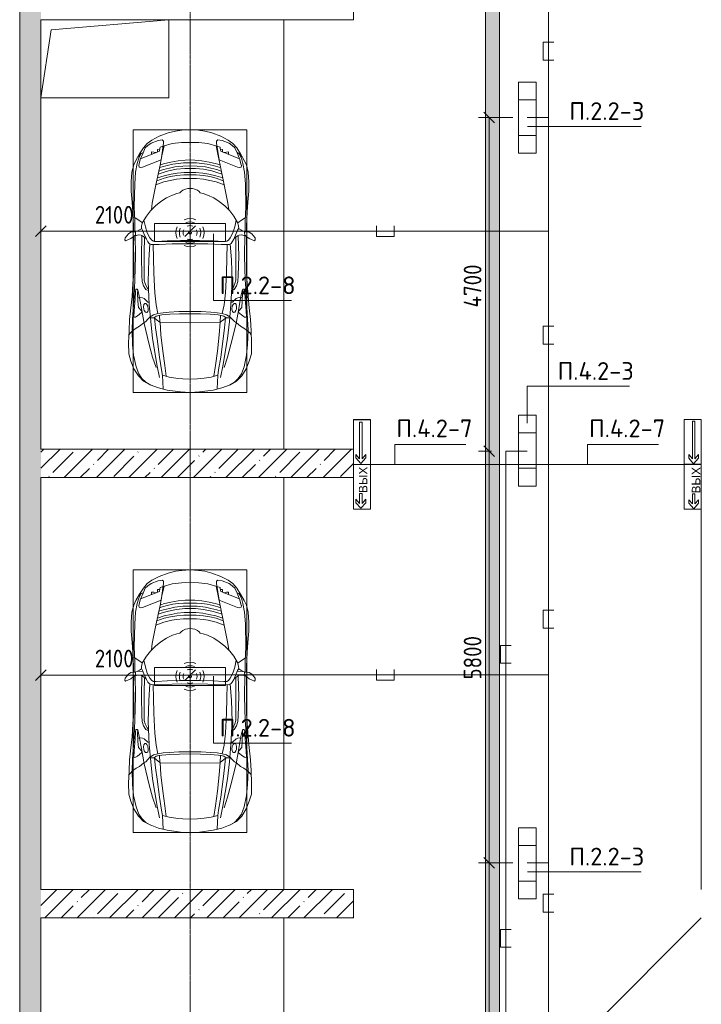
# Model space of a CAD drawing. Header units: millimetres. Extents: x -32229 to 288056, y -13689 to 125138.
# Tile 28 of 92: x -15865 to -6265, y 57632 to 71500. Entities that reach past the tile are written whole.
import ezdxf

# ---------------------------------------------------------------- set-up
doc = ezdxf.new("R2010")
doc.units = ezdxf.units.MM
doc.linetypes.add('ADSK_Линия сетки', pattern=[25, 20, -2.5, 0, -2.5])
for name, color, linetype, lineweight in [('A-ANNO-DIMS', 7, 'Continuous', 9), ('A-ANNO-DIMS-200', 7, 'Continuous', 9), ('A-ANNO-NOTE', 7, 'Continuous', 18), ('A-DETL-GENF', 7, 'Continuous', 18), ('A-DETL-THIN', 7, 'Continuous', 9), ('A-FLOR', 7, 'Continuous', 18), ('A-WALL', 7, 'Continuous', 18), ('A-WALL-PATT', 7, 'Continuous', 40), ('C-PRKG', 7, 'Continuous', 18), ('G-ANNO-TEXT', 7, 'Continuous', 9), ('M-EQPM', 7, 'Continuous', 18), ('S-GRID', 7, 'Continuous', 9)]:
    doc.layers.add(name, color=color, linetype=linetype, lineweight=lineweight)
doc.layers.add('A-DETL', color=7, linetype='Continuous', lineweight=9, true_color=0x00a600)
doc.styles.add('Arial', font='arial.ttf', dxfattribs={"height": 120})
doc.styles.add('GOST Common_3', font='GOST_Common.ttf', dxfattribs={"width": 0.9, "height": 250})
doc.styles.add('ISOCPEUR', font='isocpeur.ttf', dxfattribs={"height": 250})
doc.dimstyles.new('ГОСТ_2_5_мм2', dxfattribs={"dimscale": 304.8, "dimtxt": 251.428749, "dimasz": 0.492126, "dimexe": 0.492126, "dimexo": 0.656168, "dimgap": 0.098425, "dimtad": 1, "dimdec": 0, "dimdsep": 46, "dimtxsty": 'GOST Common_3', "dimblk1": 'OBLIQUE', "dimblk2": 'OBLIQUE', "dimsah": 1, "dimcen": 0.09, "dimazin": 2, "dimtfac": 1, "dimtdec": 4, "dimtix": 1, "dimtmove": 0, "dimatfit": 3, "dimfxl": 1, "dimtvp": 1, "dimtolj": 1, "dimtzin": 0, "dimarcsym": 2})
doc.dimstyles.new('ГОСТ_2_5_мм2_1', dxfattribs={"dimscale": 304.8, "dimtxt": 251.428749, "dimasz": 0.492126, "dimexe": 0.492126, "dimexo": 0.656168, "dimgap": 0.098425, "dimtad": 1, "dimdec": 0, "dimdsep": 46, "dimtxsty": 'GOST Common_3', "dimblk1": 'OBLIQUE', "dimblk2": 'OBLIQUE', "dimsah": 1, "dimcen": 0.09, "dimazin": 2, "dimtfac": 1, "dimtdec": 4, "dimtix": 1, "dimtmove": 0, "dimatfit": 3, "dimfxl": 1, "dimtvp": 1, "dimtolj": 1, "dimtzin": 0, "dimarcsym": 2})
pattern_1 = [(45, (0, 0), (-228.0985, 228.0985), []), (45, (228.1, 0), (-228.0985, 228.0985), [403.225, -80.645, 6.706, -73.939])]

# ---------------------------------------------------------------- blocks, each defined once
blk = doc.blocks.new('АР_Машиноместо - 4900x2400_М__5300х2500_-V60--02 ЭО')
at = {"layer": 'A-DETL-GENF', "color": 253, "lineweight": 13, "true_color": 0xaaaaaa}
for p, q in [((1044, -819), (943, -845)), ((1133, -806), (1044, -819)), ((1250, -800), (1133, -806)), ((1250, -800), (1367, -806)), ((1367, -806), (1456, -819)), ((1456, -819), (1557, -845)), ((712, -946), (647, -993)), ((800, -953), (701, -989)), ((816, -891), (712, -946)), ((859, -944), (800, -953)), ((943, -845), (816, -891)), ((878, -959), (859, -944)), ((878, -991), (878, -959)), ((1557, -845), (1684, -891)), ((1622, -959), (1641, -944)), ((1622, -991), (1622, -959)), ((1641, -944), (1700, -953)), ((1684, -891), (1788, -946)), ((1700, -953), (1799, -989)), ((1788, -946), (1853, -993)), ((593, -1057), (539, -1140)), ((618, -1057), (587, -1126)), ((647, -993), (593, -1057)), ((655, -1024), (618, -1057)), ((701, -989), (655, -1024)), ((841, -1226), (878, -991)), ((883, -1027), (854, -1167)), ((1000, -994), (871, -1031)), ((1127, -980), (1000, -994)), ((1250, -978), (1127, -980)), ((1250, -978), (1373, -980)), ((1373, -980), (1500, -994)), ((1500, -994), (1629, -1031)), ((1617, -1027), (1646, -1167)), ((1659, -1226), (1622, -991)), ((1799, -989), (1845, -1024)), ((1845, -1024), (1882, -1057)), ((1853, -993), (1907, -1057)), ((1882, -1057), (1913, -1126)), ((1907, -1057), (1961, -1140)), ((487, -1232), (456, -1296)), ((539, -1140), (487, -1232)), ((540, -1160), (516, -1180)), ((548, -1220), (535, -1281)), ((561, -1133), (540, -1160)), ((587, -1126), (548, -1220)), ((589, -1122), (561, -1133)), ((581, -1327), (841, -1226)), ((854, -1167), (827, -1301)), ((1084, -1236), (979, -1255)), ((1183, -1227), (1084, -1236)), ((1250, -1224), (1183, -1227)), ((1250, -1224), (1317, -1227)), ((1317, -1227), (1416, -1236)), ((1416, -1236), (1521, -1255)), ((1646, -1167), (1673, -1301)), ((1919, -1327), (1659, -1226)), ((1911, -1122), (1939, -1133)), ((1913, -1126), (1952, -1220)), ((1939, -1133), (1960, -1160)), ((1952, -1220), (1965, -1281)), ((1960, -1160), (1984, -1180)), ((1961, -1140), (2013, -1232)), ((2013, -1232), (2044, -1296)), ((456, -1296), (431, -1397)), ((535, -1281), (527, -1305)), ((527, -1305), (532, -1326)), ((532, -1326), (554, -1333)), ((554, -1333), (581, -1327)), ((827, -1301), (770, -1576)), ((874, -1361), (810, -1383)), ((859, -1321), (820, -1334)), ((876, -1279), (828, -1294)), ((925, -1302), (859, -1321)), ((945, -1381), (871, -1401)), ((958, -1341), (874, -1361)), ((979, -1255), (876, -1279)), ((1007, -1284), (925, -1302)), ((1059, -1355), (945, -1381)), ((1035, -1323), (958, -1341)), ((1084, -1275), (1007, -1284)), ((1148, -1312), (1035, -1323)), ((1174, -1344), (1059, -1355)), ((1159, -1268), (1084, -1275)), ((1250, -1309), (1148, -1312)), ((1250, -1267), (1159, -1268)), ((1250, -1345), (1174, -1344)), ((1250, -1267), (1341, -1268)), ((1250, -1309), (1352, -1312)), ((1250, -1345), (1326, -1344)), ((1326, -1344), (1441, -1355)), ((1341, -1268), (1416, -1275)), ((1352, -1312), (1465, -1323)), ((1416, -1275), (1493, -1284)), ((1441, -1355), (1555, -1381)), ((1465, -1323), (1542, -1341)), ((1493, -1284), (1575, -1302)), ((1521, -1255), (1624, -1279)), ((1542, -1341), (1626, -1361)), ((1555, -1381), (1629, -1401)), ((1575, -1302), (1641, -1321)), ((1624, -1279), (1672, -1294)), ((1626, -1361), (1690, -1383)), ((1641, -1321), (1680, -1334)), ((1673, -1301), (1730, -1576)), ((1946, -1333), (1919, -1327)), ((1968, -1326), (1946, -1333)), ((1965, -1281), (1973, -1305)), ((1973, -1305), (1968, -1326)), ((2044, -1296), (2069, -1397)), ((431, -1397), (422, -1534)), ((884, -1481), (782, -1518)), ((887, -1447), (790, -1477)), ((871, -1401), (800, -1425)), ((995, -1509), (882, -1536)), ((973, -1460), (884, -1481)), ((986, -1426), (887, -1447)), ((1062, -1446), (973, -1460)), ((1070, -1410), (986, -1426)), ((1060, -1496), (995, -1509)), ((1159, -1489), (1060, -1496)), ((1164, -1435), (1062, -1446)), ((1168, -1400), (1070, -1410)), ((1250, -1488), (1159, -1489)), ((1250, -1435), (1164, -1435)), ((1250, -1400), (1168, -1400)), ((1250, -1400), (1332, -1400)), ((1250, -1435), (1336, -1435)), ((1250, -1488), (1341, -1489)), ((1332, -1400), (1430, -1410)), ((1336, -1435), (1438, -1446)), ((1341, -1489), (1440, -1496)), ((1430, -1410), (1514, -1426)), ((1438, -1446), (1527, -1460)), ((1440, -1496), (1505, -1509)), ((1505, -1509), (1618, -1536)), ((1514, -1426), (1613, -1447)), ((1527, -1460), (1616, -1481)), ((1613, -1447), (1710, -1477)), ((1616, -1481), (1718, -1518)), ((1629, -1401), (1700, -1425)), ((2069, -1397), (2078, -1534)), ((422, -1534), (422, -1663)), ((422, -1663), (435, -1821)), ((770, -1576), (718, -1834)), ((882, -1536), (770, -1576)), ((1147, -1651), (1124, -1671)), ((1185, -1636), (1147, -1651)), ((1218, -1629), (1185, -1636)), ((1218, -1629), (1250, -1627)), ((1282, -1629), (1250, -1627)), ((1282, -1629), (1315, -1636)), ((1315, -1636), (1353, -1651)), ((1353, -1651), (1376, -1671)), ((1618, -1536), (1730, -1576)), ((1730, -1576), (1782, -1834)), ((2078, -1663), (2065, -1821)), ((2078, -1534), (2078, -1663)), ((917, -1761), (838, -1812)), ((1004, -1721), (917, -1761)), ((1065, -1700), (1004, -1721)), ((1107, -1690), (1065, -1700)), ((1124, -1671), (1107, -1690)), ((1376, -1671), (1393, -1690)), ((1393, -1690), (1435, -1700)), ((1435, -1700), (1496, -1721)), ((1496, -1721), (1583, -1761)), ((1583, -1761), (1662, -1812)), ((435, -1821), (445, -1957)), ((761, -1872), (691, -1942)), ((718, -1834), (706, -1927)), ((838, -1812), (761, -1872)), ((1662, -1812), (1739, -1872)), ((1739, -1872), (1809, -1942)), ((1782, -1834), (1794, -1927)), ((2065, -1821), (2055, -1957)), ((445, -1957), (453, -2159)), ((475, -2041), (448, -2034)), ((526, -2075), (475, -2041)), ((579, -2113), (526, -2075)), ((635, -2015), (581, -2106)), ((620, -2169), (600, -2073)), ((691, -1942), (635, -2015)), ((1809, -1942), (1865, -2015)), ((1865, -2015), (1919, -2106)), ((1880, -2169), (1900, -2073)), ((1921, -2113), (1974, -2075)), ((1974, -2075), (2025, -2041)), ((2025, -2041), (2052, -2034)), ((2055, -1957), (2047, -2159)), ((453, -2159), (455, -2239)), ((537, -2212), (505, -2230)), ((564, -2195), (537, -2212)), ((567, -2154), (564, -2195)), ((580, -2214), (565, -2186)), ((581, -2106), (567, -2154)), ((601, -2263), (580, -2214)), ((647, -2254), (620, -2169)), ((1853, -2254), (1880, -2169)), ((1899, -2263), (1920, -2214)), ((1919, -2106), (1933, -2154)), ((1920, -2214), (1935, -2186)), ((1933, -2154), (1936, -2195)), ((1936, -2195), (1963, -2212)), ((1963, -2212), (1995, -2230)), ((2047, -2159), (2045, -2239)), ((333, -2351), (335, -2322)), ((341, -2366), (333, -2351)), ((335, -2322), (382, -2266)), ((384, -2348), (341, -2366)), ((382, -2266), (417, -2243)), ((417, -2334), (384, -2348)), ((417, -2243), (445, -2239)), ((450, -2306), (417, -2334)), ((445, -2239), (482, -2239)), ((470, -2290), (450, -2306)), ((455, -2424), (456, -2301)), ((505, -2230), (468, -2239)), ((494, -2289), (470, -2290)), ((482, -2236), (479, -2289)), ((523, -2281), (494, -2289)), ((587, -2231), (510, -2227)), ((559, -2283), (523, -2281)), ((581, -2296), (559, -2283)), ((631, -2333), (581, -2296)), ((634, -2341), (601, -2263)), ((604, -2534), (606, -2315)), ((657, -2380), (634, -2341)), ((685, -2322), (647, -2254)), ((710, -2355), (685, -2322)), ((734, -2369), (710, -2355)), ((1766, -2369), (1790, -2355)), ((1790, -2355), (1815, -2322)), ((1815, -2322), (1853, -2254)), ((1843, -2380), (1866, -2341)), ((1866, -2341), (1899, -2263)), ((1869, -2333), (1919, -2296)), ((1896, -2534), (1894, -2315)), ((1913, -2231), (1990, -2227)), ((1919, -2296), (1941, -2283)), ((1941, -2283), (1977, -2281)), ((1977, -2281), (2006, -2289)), ((1995, -2230), (2032, -2239)), ((2006, -2289), (2030, -2290)), ((2018, -2236), (2021, -2289)), ((2055, -2239), (2018, -2239)), ((2030, -2290), (2050, -2306)), ((2045, -2424), (2044, -2301)), ((2050, -2306), (2083, -2334)), ((2083, -2243), (2055, -2239)), ((2118, -2266), (2083, -2243)), ((2083, -2334), (2116, -2348)), ((2116, -2348), (2159, -2366)), ((2165, -2322), (2118, -2266)), ((2159, -2366), (2167, -2351)), ((2167, -2351), (2165, -2322)), ((457, -2614), (455, -2424)), ((673, -2400), (657, -2380)), ((685, -2406), (668, -2638)), ((701, -2415), (673, -2400)), ((814, -2417), (701, -2415)), ((773, -2372), (734, -2369)), ((929, -2364), (773, -2372)), ((999, -2409), (814, -2417)), ((1115, -2359), (929, -2364)), ((1133, -2405), (999, -2409)), ((1250, -2358), (1115, -2359)), ((1250, -2407), (1133, -2405)), ((1250, -2358), (1385, -2359)), ((1250, -2407), (1367, -2405)), ((1367, -2405), (1501, -2409)), ((1385, -2359), (1571, -2364)), ((1501, -2409), (1686, -2417)), ((1571, -2364), (1727, -2372)), ((1686, -2417), (1799, -2415)), ((1727, -2372), (1766, -2369)), ((1799, -2415), (1827, -2400)), ((1815, -2406), (1832, -2638)), ((1827, -2400), (1843, -2380)), ((2043, -2614), (2045, -2424)), ((456, -2818), (457, -2614)), ((604, -2851), (604, -2534)), ((1896, -2851), (1896, -2534)), ((2044, -2818), (2043, -2614)), ((668, -2638), (659, -2936)), ((1832, -2638), (1841, -2936)), ((446, -2965), (456, -2818)), ((604, -2919), (604, -2851)), ((1896, -2919), (1896, -2851)), ((2054, -2965), (2044, -2818)), ((433, -3149), (446, -2965)), ((486, -3046), (481, -3085)), ((504, -3047), (486, -3046)), ((512, -3061), (504, -3047)), ((619, -2967), (604, -2919)), ((644, -3025), (619, -2967)), ((665, -3046), (644, -3025)), ((659, -2936), (676, -3260)), ((1841, -2936), (1824, -3260)), ((1835, -3046), (1856, -3025)), ((1856, -3025), (1881, -2967)), ((1881, -2967), (1896, -2919)), ((1988, -3061), (1996, -3047)), ((1996, -3047), (2014, -3046)), ((2014, -3046), (2019, -3085)), ((2067, -3149), (2054, -2965)), ((416, -3306), (433, -3149)), ((457, -3174), (433, -3148)), ((475, -3174), (457, -3174)), ((475, -3180), (462, -3347)), ((481, -3085), (475, -3180)), ((511, -3095), (512, -3061)), ((515, -3214), (511, -3095)), ((558, -3165), (514, -3168)), ((579, -3168), (558, -3165)), ((602, -3179), (579, -3168)), ((654, -3228), (602, -3179)), ((1846, -3228), (1898, -3179)), ((1898, -3179), (1921, -3168)), ((1921, -3168), (1942, -3165)), ((1942, -3165), (1986, -3168)), ((1985, -3214), (1989, -3095)), ((1989, -3095), (1988, -3061)), ((2019, -3085), (2025, -3180)), ((2025, -3174), (2043, -3174)), ((2025, -3180), (2038, -3347)), ((2043, -3174), (2067, -3148)), ((2084, -3306), (2067, -3148)), ((397, -3474), (416, -3306)), ((522, -3303), (515, -3214)), ((565, -3350), (522, -3303)), ((600, -3262), (594, -3293)), ((594, -3293), (597, -3327)), ((597, -3327), (605, -3347)), ((612, -3246), (600, -3262)), ((627, -3246), (612, -3246)), ((643, -3260), (627, -3246)), ((657, -3286), (643, -3260)), ((675, -3228), (654, -3228)), ((661, -3321), (657, -3286)), ((659, -3344), (661, -3321)), ((676, -3260), (696, -3503)), ((1824, -3260), (1804, -3503)), ((1825, -3228), (1846, -3228)), ((1839, -3321), (1843, -3286)), ((1841, -3344), (1839, -3321)), ((1843, -3286), (1857, -3260)), ((1857, -3260), (1873, -3246)), ((1873, -3246), (1888, -3246)), ((1888, -3246), (1900, -3262)), ((1903, -3327), (1895, -3347)), ((1900, -3262), (1906, -3293)), ((1906, -3293), (1903, -3327)), ((1935, -3350), (1978, -3303)), ((1978, -3303), (1985, -3214)), ((2103, -3474), (2084, -3306)), ((462, -3347), (457, -3435)), ((457, -3435), (466, -3441)), ((466, -3441), (482, -3439)), ((482, -3439), (508, -3423)), ((508, -3423), (567, -3375)), ((570, -3361), (565, -3350)), ((567, -3375), (570, -3361)), ((605, -3347), (620, -3369)), ((620, -3369), (639, -3373)), ((639, -3373), (654, -3361)), ((654, -3361), (659, -3344)), ((690, -3434), (655, -3470)), ((744, -3447), (691, -3447)), ((773, -3424), (744, -3447)), ((744, -3447), (773, -3472)), ((811, -3415), (773, -3424)), ((853, -3407), (811, -3415)), ((826, -3512), (821, -3413)), ((965, -3398), (853, -3407)), ((1103, -3394), (965, -3398)), ((1250, -3391), (1103, -3394)), ((1250, -3391), (1397, -3394)), ((1397, -3394), (1535, -3398)), ((1535, -3398), (1647, -3407)), ((1647, -3407), (1689, -3415)), ((1674, -3512), (1679, -3413)), ((1689, -3415), (1727, -3424)), ((1727, -3424), (1756, -3447)), ((1756, -3447), (1727, -3472)), ((1756, -3447), (1809, -3447)), ((1810, -3434), (1845, -3470)), ((1846, -3361), (1841, -3344)), ((1861, -3373), (1846, -3361)), ((1880, -3369), (1861, -3373)), ((1895, -3347), (1880, -3369)), ((1930, -3361), (1935, -3350)), ((1933, -3375), (1930, -3361)), ((1992, -3423), (1933, -3375)), ((2018, -3439), (1992, -3423)), ((2034, -3441), (2018, -3439)), ((2043, -3435), (2034, -3441)), ((2038, -3347), (2043, -3435)), ((390, -3630), (397, -3474)), ((491, -3594), (439, -3630)), ((538, -3567), (491, -3594)), ((598, -3519), (538, -3567)), ((625, -3501), (598, -3519)), ((655, -3470), (625, -3501)), ((773, -3472), (826, -3512)), ((840, -3688), (827, -3510)), ((1250, -3520), (827, -3517)), ((1250, -3520), (1673, -3517)), ((1660, -3688), (1673, -3510)), ((1727, -3472), (1674, -3512)), ((1845, -3470), (1875, -3501)), ((1875, -3501), (1902, -3519)), ((1902, -3519), (1962, -3567)), ((1962, -3567), (2009, -3594)), ((2009, -3594), (2061, -3630)), ((2110, -3630), (2103, -3474)), ((384, -3803), (390, -3630)), ((404, -3666), (388, -3688)), ((439, -3630), (404, -3666)), ((864, -3917), (840, -3688)), ((1636, -3917), (1660, -3688)), ((2061, -3630), (2096, -3666)), ((2096, -3666), (2112, -3688)), ((2116, -3803), (2110, -3630)), ((387, -3958), (384, -3803)), ((2113, -3958), (2116, -3803)), ((416, -4059), (387, -3958)), ((894, -4122), (864, -3917)), ((1606, -4122), (1636, -3917)), ((2084, -4059), (2113, -3958)), ((459, -4167), (416, -4059)), ((914, -4272), (894, -4122)), ((1586, -4272), (1606, -4122)), ((2041, -4167), (2084, -4059)), ((522, -4268), (459, -4167)), ((596, -4341), (522, -4268)), ((955, -4284), (861, -4259)), ((861, -4260), (869, -4451)), ((1050, -4297), (955, -4284)), ((1146, -4307), (1050, -4297)), ((1354, -4307), (1450, -4297)), ((1450, -4297), (1545, -4284)), ((1545, -4284), (1639, -4259)), ((1639, -4260), (1631, -4451)), ((1904, -4341), (1978, -4268)), ((1978, -4268), (2041, -4167)), ((686, -4392), (596, -4341)), ((804, -4437), (686, -4392)), ((927, -4467), (804, -4437)), ((1250, -4312), (1146, -4307)), ((1250, -4312), (1354, -4307)), ((1573, -4467), (1696, -4437)), ((1696, -4437), (1814, -4392)), ((1814, -4392), (1904, -4341)), ((1115, -4493), (927, -4467)), ((1250, -4500), (1115, -4493)), ((1250, -4500), (1385, -4493)), ((1385, -4493), (1573, -4467))]:
    blk.add_line(p, q, dxfattribs=at)
at = {"layer": 'A-DETL-GENF', "color": 254, "lineweight": 13, "true_color": 0xd4d4d4}
for p, q in [((819, -1103), (554, -1208)), ((793, -1076), (791, -1115)), ((823, -1074), (793, -1076)), ((824, -1064), (819, -1103)), ((828, -1045), (824, -1064)), ((871, -1032), (828, -1045)), ((1629, -1032), (1672, -1045)), ((1672, -1045), (1676, -1064)), ((1676, -1064), (1681, -1103)), ((1677, -1074), (1707, -1076)), ((1681, -1103), (1946, -1208)), ((1707, -1076), (1709, -1115)), ((528, -1199), (507, -1274)), ((562, -1132), (528, -1199)), ((709, -1113), (708, -1147)), ((738, -1114), (709, -1113)), ((773, -1121), (738, -1114)), ((1727, -1121), (1762, -1114)), ((1762, -1114), (1791, -1113)), ((1791, -1113), (1792, -1147)), ((1938, -1132), (1972, -1199)), ((1972, -1199), (1993, -1274)), ((507, -1274), (483, -1396)), ((1993, -1274), (2017, -1396)), ((483, -1396), (471, -1561)), ((2017, -1396), (2029, -1561)), ((471, -1561), (463, -1890)), ((2029, -1561), (2037, -1890)), ((463, -1890), (472, -2078)), ((2037, -1890), (2028, -2078)), ((472, -2078), (474, -2239)), ((2028, -2078), (2026, -2239)), ((483, -2571), (478, -2290)), ((571, -2291), (564, -2581)), ((1929, -2291), (1936, -2581)), ((2017, -2571), (2022, -2290)), ((728, -2416), (734, -2607)), ((1772, -2416), (1766, -2607)), ((478, -2755), (483, -2571)), ((564, -2581), (572, -2853)), ((734, -2607), (738, -2818)), ((1766, -2607), (1762, -2818)), ((1936, -2581), (1928, -2853)), ((2022, -2755), (2017, -2571)), ((474, -2914), (478, -2755)), ((2026, -2914), (2022, -2755)), ((572, -2853), (576, -2937)), ((738, -2818), (753, -3099)), ((1762, -2818), (1747, -3099)), ((1928, -2853), (1924, -2937)), ((462, -3137), (466, -3036)), ((466, -3036), (474, -2914)), ((576, -2937), (595, -2998)), ((595, -2998), (629, -3048)), ((629, -3048), (667, -3070)), ((1871, -3048), (1833, -3070)), ((1905, -2998), (1871, -3048)), ((1924, -2937), (1905, -2998)), ((2034, -3036), (2026, -2914)), ((2038, -3137), (2034, -3036)), ((440, -3469), (462, -3137)), ((512, -3053), (533, -3146)), ((533, -3146), (564, -3316)), ((753, -3099), (772, -3268)), ((1747, -3099), (1728, -3268)), ((1967, -3146), (1936, -3316)), ((1988, -3053), (1967, -3146)), ((2060, -3469), (2038, -3137)), ((564, -3316), (602, -3530)), ((772, -3268), (797, -3388)), ((1728, -3268), (1703, -3388)), ((1936, -3316), (1898, -3530)), ((735, -3406), (688, -3436)), ((797, -3388), (735, -3406)), ((749, -3451), (765, -3589)), ((870, -3377), (797, -3388)), ((957, -3369), (870, -3377)), ((1093, -3361), (957, -3369)), ((1250, -3361), (1093, -3361)), ((1250, -3361), (1407, -3361)), ((1407, -3361), (1543, -3369)), ((1543, -3369), (1630, -3377)), ((1630, -3377), (1703, -3388)), ((1703, -3388), (1765, -3406)), ((1751, -3451), (1735, -3589)), ((1765, -3406), (1812, -3436)), ((434, -3624), (440, -3469)), ((602, -3530), (674, -3827)), ((696, -3503), (723, -3742)), ((765, -3589), (786, -3747)), ((1735, -3589), (1714, -3747)), ((1804, -3503), (1777, -3742)), ((1898, -3530), (1826, -3827)), ((2066, -3624), (2060, -3469)), ((439, -3823), (434, -3624)), ((723, -3742), (787, -4128)), ((1777, -3742), (1713, -4128)), ((2061, -3823), (2066, -3624)), ((455, -3977), (439, -3823)), ((674, -3827), (723, -4002)), ((786, -3747), (819, -4001)), ((1714, -3747), (1681, -4001)), ((1826, -3827), (1777, -4002)), ((2045, -3977), (2061, -3823)), ((489, -4138), (455, -3977)), ((723, -4002), (772, -4150)), ((819, -4001), (849, -4183)), ((1681, -4001), (1651, -4183)), ((1777, -4002), (1728, -4150)), ((2011, -4138), (2045, -3977)), ((528, -4240), (489, -4138)), ((787, -4128), (821, -4290)), ((1713, -4128), (1679, -4290)), ((1972, -4240), (2011, -4138)), ((571, -4303), (528, -4240)), ((849, -4183), (861, -4260)), ((1651, -4183), (1639, -4260)), ((1929, -4303), (1972, -4240)), ((625, -4355), (571, -4303)), ((696, -4396), (625, -4355)), ((1804, -4396), (1875, -4355)), ((1875, -4355), (1929, -4303))]:
    blk.add_line(p, q, dxfattribs=at)
at = {"layer": 'C-PRKG', "color": 253, "lineweight": 13, "true_color": 0xaaaaaa}
for p, q in [((450, -800), (450, -4500)), ((450, -800), (2050, -800)), ((2050, -800), (2050, -4500)), ((450, -4500), (2050, -4500))]:
    blk.add_line(p, q, dxfattribs=at)
blk = doc.blocks.new('АР_Лоток - 200х100h_ЛВ1-7189172--02 ЭО')
at = {"layer": 'M-EQPM', "lineweight": 13, "true_color": 0xf3f3f3}
blk.add_hatch(color=7, dxfattribs=at).paths.add_polyline_path([(0, 100), (0, -100), (16350, -100), (16350, 100), (2690, 100)])
blk = doc.blocks.new('АР_Канал вертикальный прямоугольный - ОВ-6392399--02 ЭО')
at = {"layer": 'M-EQPM', "color": 253, "lineweight": 13, "true_color": 0xaaaaaa}
for p, q in [((900, 550), (-900, 550)), ((-900, 550), (-900, -550)), ((-900, -550), (-900, 550)), ((-900, 550), (900, 550)), ((-755, 405), (900, 550)), ((900, -550), (900, 550)), ((900, 550), (900, -550)), ((-900, -550), (-755, 405)), ((-900, -550), (900, -550)), ((900, -550), (-900, -550))]:
    blk.add_line(p, q, dxfattribs=at)
blk = doc.blocks.new('Наметкина 10_РД_АР_П_rvt-1--02 ЭО')
at = {"layer": 'A-WALL-PATT', "lineweight": 5, "true_color": 0xaaaaaa}
h = blk.add_hatch(dxfattribs=at)
h.set_pattern_fill('FP_3', color=253, style=0, pattern_type=2)
h.set_pattern_definition(pattern_1)
h.paths.add_polyline_path([(-15865, 35975), (-15565, 35975), (-15565, 75750), (-15865, 75750), (-15865, 37071)])
h = blk.add_hatch(dxfattribs=at)
h.set_pattern_fill('FP_3', color=253, style=0, pattern_type=2)
h.set_pattern_definition(pattern_1)
h.paths.add_polyline_path([(-11165, 65050), (-11165, 65450), (-15565, 65450), (-15565, 65050), (-13345, 65050)])
h = blk.add_hatch(dxfattribs=at)
h.set_pattern_fill('FP_3', color=253, style=0, pattern_type=2)
h.set_pattern_definition(pattern_1)
h.paths.add_polyline_path([(-11165, 58850), (-11165, 59250), (-15565, 59250), (-15565, 58850), (-13345, 58850)])
at = {"layer": 'A-FLOR', "color": 253, "lineweight": 13, "true_color": 0xaaaaaa}
for p, q in [((-9305, 41100), (-9305, 72510)), ((-9105, 72510), (-9105, 56010)), ((-12145, 65450), (-12145, 71500)), ((-12145, 65450), (-12145, 71500)), ((-12145, 59250), (-12145, 65050)), ((-12145, 59250), (-12145, 65050)), ((-6265, 65050), (-6265, 59250)), ((-12145, 52975), (-12145, 58850)), ((-12145, 52975), (-12145, 58850)), ((-6265, 58850), (-9105, 56010))]:
    blk.add_line(p, q, dxfattribs=at)
at = {"layer": 'A-WALL', "color": 253, "lineweight": 13, "true_color": 0xaaaaaa}
for p, q in [((-15865, 75350), (-15865, 35975)), ((-11165, 71500), (-11165, 71900)), ((-13765, 71500), (-11165, 71500)), ((-15565, 65450), (-15565, 70400)), ((-11165, 65450), (-15565, 65450)), ((-11165, 65050), (-11165, 65450)), ((-15565, 59250), (-15565, 65050)), ((-15565, 65050), (-11165, 65050)), ((-11165, 59250), (-15565, 59250)), ((-11165, 58850), (-11165, 59250)), ((-15565, 52975), (-15565, 58850)), ((-15565, 58850), (-11165, 58850))]:
    blk.add_line(p, q, dxfattribs=at)
at = {"layer": 'C-PRKG', "color": 253, "lineweight": 13, "true_color": 0xaaaaaa}
for p in [(-14715, 70750), (-14715, 64550)]:
    blk.add_blockref('АР_Машиноместо - 4900x2400_М__5300х2500_-V60--02 ЭО', p, dxfattribs=at)
at = {"layer": 'M-EQPM', "color": 253, "lineweight": 13, "true_color": 0xaaaaaa, "rotation": 90}
blk.add_blockref('АР_Лоток - 200х100h_ЛВ1-7189172--02 ЭО', (-9205, 56160), dxfattribs=at)
at = {"layer": 'M-EQPM', "color": 253, "lineweight": 13, "true_color": 0xaaaaaa}
blk.add_blockref('АР_Канал вертикальный прямоугольный - ОВ-6392399--02 ЭО', (-14665, 70950), dxfattribs=at)
blk = doc.blocks.new('DIMBLOCK125--02 ЭО')
at = {"layer": 'A-ANNO-DIMS-200'}
for p, q in [((-9254, 59623), (-9329, 59698)), ((-8918, 59623), (-9404, 59623)), ((-9254, 53822), (-9254, 59623)), ((-9254, 59623), (-9179, 59548)), ((-9254, 59623), (-8918, 59623)), ((-9219, 53822), (-9404, 53822)), ((-9254, 53822), (-9329, 53897)), ((-9254, 53822), (-9179, 53747)), ((-9254, 53822), (-9219, 53822))]:
    blk.add_line(p, q, dxfattribs=at)
at = {"layer": 'A-ANNO-DIMS-200', "color": 0, "insert": (-9611, 56407), "char_height": 250, "width": 756.84, "attachment_point": 1, "rotation": 90, "line_spacing_factor": 1.022761, "style": 'GOST Common_3'}
blk.add_mtext('5800', dxfattribs=at)
blk = doc.blocks.new('_Oblique')
at = {"color": 0, "linetype": 'ByBlock', "lineweight": -2}
blk.add_line((-0.5, -0.5), (0.5, 0.5), dxfattribs=at)
blk = doc.blocks.new('DIMBLOCK126--02 ЭО')
at = {"layer": 'A-ANNO-DIMS-200'}
for p, q in [((-9254, 65422), (-9329, 65497)), ((-9219, 65422), (-9404, 65422)), ((-9254, 59623), (-9254, 65422)), ((-9254, 65422), (-9179, 65347)), ((-9254, 65422), (-9219, 65422)), ((-9254, 59623), (-9329, 59698)), ((-8918, 59623), (-9404, 59623)), ((-9254, 59623), (-9179, 59548)), ((-9254, 59623), (-8918, 59623))]:
    blk.add_line(p, q, dxfattribs=at)
at = {"layer": 'A-ANNO-DIMS-200', "color": 0, "insert": (-9611, 62207), "char_height": 250, "width": 756.84, "attachment_point": 1, "rotation": 90, "line_spacing_factor": 1.022761, "style": 'GOST Common_3'}
blk.add_mtext('5800', dxfattribs=at)
blk = doc.blocks.new('DIMBLOCK127--02 ЭО')
at = {"layer": 'A-ANNO-DIMS-200'}
for p, q in [((-9254, 70123), (-9329, 70198)), ((-8917, 70123), (-9404, 70123)), ((-9254, 65422), (-9254, 70123)), ((-9254, 70123), (-9179, 70048)), ((-9254, 70123), (-8917, 70123)), ((-9254, 65422), (-9329, 65497)), ((-9219, 65422), (-9404, 65422)), ((-9254, 65422), (-9179, 65347)), ((-9254, 65422), (-9219, 65422))]:
    blk.add_line(p, q, dxfattribs=at)
at = {"layer": 'A-ANNO-DIMS-200', "color": 0, "insert": (-9611, 67447), "char_height": 250, "width": 782.41, "attachment_point": 1, "rotation": 90, "line_spacing_factor": 1.022761, "style": 'GOST Common_3'}
blk.add_mtext('4700', dxfattribs=at)
blk = doc.blocks.new('DIMBLOCK267--02 ЭО')
at = {"layer": 'A-ANNO-DIMS-200'}
for p, q in [((-15565, 68426), (-15565, 68670)), ((-13465, 68426), (-13465, 68670)), ((-15565, 68520), (-15640, 68445)), ((-15565, 68520), (-15490, 68595)), ((-15565, 68520), (-13465, 68520)), ((-15565, 68520), (-15565, 68426)), ((-13465, 68520), (-13540, 68445)), ((-13465, 68520), (-13390, 68595)), ((-13465, 68520), (-13465, 68426))]:
    blk.add_line(p, q, dxfattribs=at)
at = {"layer": 'A-ANNO-DIMS-200', "color": 0, "insert": (-14807, 68877), "char_height": 250, "width": 700.59, "attachment_point": 1, "line_spacing_factor": 1.022761, "style": 'GOST Common_3'}
blk.add_mtext('2100', dxfattribs=at)
blk = doc.blocks.new('DIMBLOCK268--02 ЭО')
at = {"layer": 'A-ANNO-DIMS-200'}
for p, q in [((-15565, 62176), (-15565, 62420)), ((-13465, 62176), (-13465, 62420)), ((-15565, 62270), (-15640, 62195)), ((-15565, 62270), (-15490, 62345)), ((-15565, 62270), (-13465, 62270)), ((-15565, 62270), (-15565, 62176)), ((-13465, 62270), (-13540, 62195)), ((-13465, 62270), (-13390, 62345)), ((-13465, 62270), (-13465, 62176))]:
    blk.add_line(p, q, dxfattribs=at)
at = {"layer": 'A-ANNO-DIMS-200', "color": 0, "insert": (-14807, 62627), "char_height": 250, "width": 700.59, "attachment_point": 1, "line_spacing_factor": 1.022761, "style": 'GOST Common_3'}
blk.add_mtext('2100', dxfattribs=at)

msp = doc.modelspace()

# ---------------------------------------------------------------- linework, layer by layer
at = {"layer": 'A-ANNO-NOTE', "color": 5, "lineweight": 9, "true_color": 0x0000ff}
for p, q in [((-8841, 69620.7), (-8841, 70620.7)), ((-8841, 70620.7), (-8588.3, 70620.7)), ((-8588.3, 70620.7), (-8588.3, 69620.7)), ((-8841, 70370.7), (-8588.3, 70370.7)), ((-8588.3, 69870.7), (-8841, 69870.7)), ((-8588.3, 69620.7), (-8841, 69620.7)), ((-13964.8, 68627.3), (-12964.8, 68627.3)), ((-13964.8, 68374.6), (-13964.8, 68627.3)), ((-12964.8, 68627.3), (-12964.8, 68374.6)), ((-12964.8, 68374.6), (-13964.8, 68374.6)), ((-13964.8, 62377.3), (-12964.8, 62377.3)), ((-13964.8, 62124.6), (-13964.8, 62377.3)), ((-12964.8, 62377.3), (-12964.8, 62124.6)), ((-12964.8, 62124.6), (-13964.8, 62124.6)), ((-8841, 59118.7), (-8841, 60118.7)), ((-8841, 60118.7), (-8588.3, 60118.7)), ((-8588.3, 60118.7), (-8588.3, 59118.7)), ((-8841, 59868.7), (-8588.3, 59868.7)), ((-8588.3, 59368.7), (-8841, 59368.7)), ((-8588.3, 59118.7), (-8841, 59118.7))]:
    msp.add_line(p, q, dxfattribs=at)
at = {"layer": 'A-ANNO-NOTE', "color": 1, "lineweight": 9, "true_color": 0xff0000}
for p, q in [((-8841, 64931.7), (-8841, 65931.7)), ((-8841, 65931.7), (-8588.3, 65931.7)), ((-8588.3, 65931.7), (-8588.3, 64931.7)), ((-11164.6, 65234.7), (-11164.6, 65866.9)), ((-11164.6, 65866.9), (-10924.6, 65866.9)), ((-11164.2, 65866.3), (-10924.6, 65866.3)), ((-11164.2, 65866.3), (-11164.2, 65235.2)), ((-11077.3, 65317.2), (-11077.3, 65832.5)), ((-11077.3, 65832.5), (-11042.7, 65832.5)), ((-11042.7, 65832.5), (-11042.7, 65317.2)), ((-10924.6, 65866.9), (-10924.6, 65234.7)), ((-10924.6, 65866.3), (-10924.6, 65235.2)), ((-6507.4, 65870.8), (-6267.4, 65870.8)), ((-6507.4, 65238.6), (-6507.4, 65870.8)), ((-6507.4, 65239.1), (-6507.4, 65870.3)), ((-6507.4, 65870.3), (-6267.7, 65870.3)), ((-6390, 65314.3), (-6390, 65844.6)), ((-6390, 65844.6), (-6355.4, 65844.6)), ((-6355.4, 65844.6), (-6355.4, 65314.3)), ((-6267.7, 65239.1), (-6267.7, 65870.3)), ((-6267.4, 65870.8), (-6267.4, 65238.6)), ((-8841, 65681.7), (-8588.3, 65681.7)), ((-11128.8, 65327.1), (-11128.8, 65376.8)), ((-11128.8, 65376.8), (-11077.3, 65317.2)), ((-11060, 65248.5), (-11128.8, 65327.1)), ((-10991.2, 65327.1), (-11060, 65248.5)), ((-11042.7, 65317.2), (-10991.2, 65376.8)), ((-10991.2, 65376.8), (-10991.2, 65327.1)), ((-6441.5, 65324.2), (-6441.5, 65373.9)), ((-6441.5, 65373.9), (-6390, 65314.3)), ((-6372.7, 65245.6), (-6441.5, 65324.2)), ((-6303.9, 65324.2), (-6372.7, 65245.6)), ((-6355.4, 65314.3), (-6303.9, 65373.9)), ((-6303.9, 65373.9), (-6303.9, 65324.2)), ((-10924.6, 65234.7), (-11164.6, 65234.7)), ((-11164.2, 64605.2), (-11164.2, 65237.4)), ((-11164.2, 65237.4), (-10924.2, 65237.4)), ((-10924.6, 65235.2), (-11164.2, 65235.2)), ((-11163.9, 65236.8), (-10924.2, 65236.8)), ((-11163.9, 65236.8), (-11163.9, 64605.6)), ((-10924.2, 65237.4), (-10924.2, 64605.2)), ((-10924.2, 65236.8), (-10924.2, 64605.6)), ((-8588.3, 65181.7), (-8841, 65181.7)), ((-6267.7, 65239.1), (-6507.4, 65239.1)), ((-6267.4, 65238.6), (-6507.4, 65238.6)), ((-6506.6, 65236.2), (-6266.6, 65236.2)), ((-6506.6, 64604), (-6506.6, 65236.2)), ((-6506.6, 64604.5), (-6506.6, 65235.7)), ((-6506.6, 65235.7), (-6266.9, 65235.7)), ((-6266.9, 64604.5), (-6266.9, 65235.7)), ((-6266.6, 65236.2), (-6266.6, 64604)), ((-8588.3, 64931.7), (-8841, 64931.7)), ((-11076.9, 64687.7), (-11076.9, 64827.7)), ((-11076.9, 64827.7), (-11042.3, 64827.7)), ((-11042.3, 64827.7), (-11042.3, 64687.7)), ((-6389.1, 64679.7), (-6389.1, 64819.7)), ((-6389.1, 64819.7), (-6354.6, 64819.7)), ((-6354.6, 64819.7), (-6354.6, 64679.7)), ((-11128.4, 64697.5), (-11128.4, 64747.3)), ((-11128.4, 64747.3), (-11076.9, 64687.7)), ((-11059.6, 64619), (-11128.4, 64697.5)), ((-10990.8, 64697.5), (-11059.6, 64619)), ((-11042.3, 64687.7), (-10990.8, 64747.3)), ((-10990.8, 64747.3), (-10990.8, 64697.5)), ((-6440.7, 64689.6), (-6440.7, 64739.3)), ((-6440.7, 64739.3), (-6389.1, 64679.7)), ((-6371.9, 64611.1), (-6440.7, 64689.6)), ((-6303, 64689.6), (-6371.9, 64611.1)), ((-6354.6, 64679.7), (-6303, 64739.3)), ((-6303, 64739.3), (-6303, 64689.6)), ((-10924.2, 64605.2), (-11164.2, 64605.2)), ((-10924.2, 64605.6), (-11163.9, 64605.6)), ((-6266.9, 64604.5), (-6506.6, 64604.5)), ((-6266.6, 64604), (-6506.6, 64604))]:
    msp.add_line(p, q, dxfattribs=at)
at = {"layer": 'A-ANNO-NOTE', "color": 5, "lineweight": 9, "true_color": 0x0000ff}
for centre in [(-13465.7, 68500.8), (-13464.8, 68501.7), (-13464.8, 68499.9), (-13463.9, 68500.8), (-13465.7, 62250.8), (-13464.8, 62251.7), (-13464.8, 62249.9), (-13463.9, 62250.8)]:
    msp.add_circle(centre, 20, dxfattribs=at)
for centre, radius, start, end in [((-13464.8, 68499.9), 199.6, 66, 114), ((-13464.8, 68499.9), 151.5, 66, 114), ((-13463.9, 68500.8), 199.6, 156, 204), ((-13463.9, 68500.8), 151.5, 156, 204), ((-13463.9, 68500.8), 99.8, 156, 204), ((-13464.8, 68499.9), 99.8, 66, 114), ((-13465.7, 68500.8), 99.8, 336, 24), ((-13465.7, 68500.8), 151.5, 336, 24), ((-13465.7, 68500.8), 199.6, 336, 24), ((-13464.8, 68501.7), 99.8, 246, 294), ((-13464.8, 68501.7), 199.6, 246, 294), ((-13464.8, 68501.7), 151.5, 246, 294), ((-13464.8, 62249.9), 199.6, 66, 114), ((-13463.9, 62250.8), 199.6, 156, 204), ((-13463.9, 62250.8), 151.5, 156, 204), ((-13463.9, 62250.8), 99.8, 156, 204), ((-13464.8, 62249.9), 151.5, 66, 114), ((-13464.8, 62249.9), 99.8, 66, 114), ((-13465.7, 62250.8), 99.8, 336, 24), ((-13465.7, 62250.8), 151.5, 336, 24), ((-13465.7, 62250.8), 199.6, 336, 24), ((-13464.8, 62251.7), 99.8, 246, 294), ((-13464.8, 62251.7), 199.6, 246, 294), ((-13464.8, 62251.7), 151.5, 246, 294)]:
    msp.add_arc(centre, radius, start, end, dxfattribs=at)
at = {"layer": 'A-DETL', "color": 5, "true_color": 0x0000ff}
for p, q in [((-8417.3, 40297.5), (-8417.3, 75240)), ((-8342.3, 71181.5), (-8492.3, 71181.5)), ((-8492.3, 71181.5), (-8492.3, 70931.5)), ((-8492.3, 70931.5), (-8342.3, 70931.5)), ((-8417.3, 70122.6), (-8717.3, 70122.6)), ((-13437.3, 68521.5), (-8417.3, 68521.5)), ((-10839.2, 68596.5), (-10839.2, 68446.5)), ((-10589.2, 68446.5), (-10589.2, 68596.5)), ((-10839.2, 68446.5), (-10589.2, 68446.5)), ((-8342.3, 67181.5), (-8492.3, 67181.5)), ((-8492.3, 67181.5), (-8492.3, 66931.5)), ((-8492.3, 66931.5), (-8342.3, 66931.5)), ((-8342.3, 63181.5), (-8492.3, 63181.5)), ((-8492.3, 63181.5), (-8492.3, 62931.5)), ((-8492.3, 62931.5), (-8342.3, 62931.5)), ((-13437.3, 62274.7), (-8417.3, 62274.7)), ((-10839.2, 62349.7), (-10839.2, 62199.7)), ((-10589.2, 62199.7), (-10589.2, 62349.7)), ((-10839.2, 62199.7), (-10589.2, 62199.7)), ((-8718.4, 59622.6), (-8417.3, 59622.6)), ((-8342.3, 59181.5), (-8492.3, 59181.5)), ((-8492.3, 59181.5), (-8492.3, 58931.5)), ((-8492.3, 58931.5), (-8342.3, 58931.5))]:
    msp.add_line(p, q, dxfattribs=at)
at = {"layer": 'A-DETL', "color": 1, "true_color": 0xff0000}
for p, q in [((-9018.8, 40137.5), (-9018.8, 65422.5)), ((-9018.8, 65422.5), (-8718.8, 65422.5)), ((-10926.1, 65236.7), (-6506.1, 65236.7)), ((-8943.8, 62685.2), (-9093.8, 62685.2)), ((-9093.8, 62685.2), (-9093.8, 62435.2)), ((-9093.8, 62435.2), (-8943.8, 62435.2)), ((-8943.8, 58685.2), (-9093.8, 58685.2)), ((-9093.8, 58685.2), (-9093.8, 58435.2)), ((-9093.8, 58435.2), (-8943.8, 58435.2))]:
    msp.add_line(p, q, dxfattribs=at)
at = {"layer": 'A-DETL-THIN'}
for p, q in [((-8712, 69997.7), (-7112, 69997.7)), ((-13135.9, 68483.3), (-13135.9, 67543.3)), ((-13135.9, 67543.3), (-12035.9, 67543.3)), ((-8718.8, 66337.2), (-7277, 66337.2)), ((-8718.8, 66337.2), (-8718.8, 65817.2)), ((-9583.4, 65514.7), (-10583.4, 65514.7)), ((-10583.4, 65514.7), (-10583.4, 65236.7)), ((-6869.2, 65514.7), (-7869.2, 65514.7)), ((-7869.2, 65514.7), (-7869.2, 65236.7)), ((-13135.9, 62252.2), (-13135.9, 61312.2)), ((-13135.9, 61312.2), (-12035.9, 61312.2)), ((-8712, 59497.7), (-7112, 59497.7))]:
    msp.add_line(p, q, dxfattribs=at)
at = {"layer": 'S-GRID', "color": 253, "linetype": 'ADSK_Линия сетки', "true_color": 0xaaaaaa}
msp.add_line((-13464.7, -12088.9), (-13464.7, 125138.4), dxfattribs=at)

# ---------------------------------------------------------------- block references
at = {"lineweight": 5}
msp.add_blockref('Наметкина 10_РД_АР_П_rvt-1--02 ЭО', (0, 0), dxfattribs=at)

# ---------------------------------------------------------------- texts
at = {"layer": 'A-ANNO-NOTE', "color": 1, "lineweight": 9, "true_color": 0xff0000, "char_height": 120, "width": 370, "attachment_point": 5, "rotation": 90, "line_spacing_factor": 0.936439, "style": 'Arial'}
for insert in [(-11027.6, 65018.8), (-6338.4, 65013.5)]:
    msp.add_mtext('\\pt20.0004,39.9996,60,80.0004,99.9996,120,140.0004,159.9996,180,200.0004,219.9996,240,260.0004,279.9996,300,320.0004,339.9996,360,380.0004,399.9996,420,440.0004,459.9996,480,500.0004,519.9996,540,560.0004,579.9996,600,620.0004,639.9996;ВЫХ', dxfattribs=dict(at, insert=insert))
at = {"layer": 'G-ANNO-TEXT', "char_height": 250, "attachment_point": 1, "line_spacing_factor": 1.139951, "style": 'ISOCPEUR'}
for s, insert, width in [('\\pt600,1200,1800,2400,3000,3600,4200,4800,5400,6000,6600,7200,7800,8400,9000,9600,10200,10800,11400,12000,12600,13200,13800,14400,15000,15600,16200,16800,17400,18000,18600,19200;П.2.2-3', (-8124.4, 70338), 1068.58), ('\\pt600,1200,1800,2400,3000,3600,4200,4800,5400,6000,6600,7200,7800,8400,9000,9600,10200,10800,11400,12000,12600,13200,13800,14400,15000,15600,16200,16800,17400,18000,18600,19200;П.2.2-8', (-13048.2, 67883.6), 1068.58), ('\\pt600,1200,1800,2400,3000,3600,4200,4800,5400,6000,6600,7200,7800,8400,9000,9600,10200,10800,11400,12000,12600,13200,13800,14400,15000,15600,16200,16800,17400,18000,18600,19200;П.4.2-3', (-8289.4, 66677.5), 1096.86), ('\\pt600,1200,1800,2400,3000,3600,4200,4800,5400,6000,6600,7200,7800,8400,9000,9600,10200,10800,11400,12000,12600,13200,13800,14400,15000,15600,16200,16800,17400,18000,18600,19200;П.4.2-7', (-10561, 65869.4), 1096.86), ('\\pt600,1200,1800,2400,3000,3600,4200,4800,5400,6000,6600,7200,7800,8400,9000,9600,10200,10800,11400,12000,12600,13200,13800,14400,15000,15600,16200,16800,17400,18000,18600,19200;П.4.2-7', (-7846.8, 65869.4), 1096.86), ('\\pt600,1200,1800,2400,3000,3600,4200,4800,5400,6000,6600,7200,7800,8400,9000,9600,10200,10800,11400,12000,12600,13200,13800,14400,15000,15600,16200,16800,17400,18000,18600,19200;П.2.2-8', (-13048.2, 61652.5), 1068.58), ('\\pt600,1200,1800,2400,3000,3600,4200,4800,5400,6000,6600,7200,7800,8400,9000,9600,10200,10800,11400,12000,12600,13200,13800,14400,15000,15600,16200,16800,17400,18000,18600,19200;П.2.2-3', (-8124.4, 59838.1), 1068.58)]:
    msp.add_mtext(s, dxfattribs=dict(at, insert=insert, width=width))

# ---------------------------------------------------------------- dimensions: what is measured, and where the dimension line sits
at = {"layer": 'A-ANNO-DIMS'}
for base, p1, p2, override, picture, middle in [((-9254.1, 70122.6), (-9018.8, 65422.5), (-8717.3, 70122.6), {"dimpost": '<>', "dimfxl": 4709.738399}, 'DIMBLOCK127--02 ЭО', (-9409.1, 67772.5)), ((-9254.1, 65422.5), (-8718.4, 59622.6), (-9018.8, 65422.5), {"dimpost": '<>', "dimfxl": 5807.67286}, 'DIMBLOCK126--02 ЭО', (-9409.1, 62522.5)), ((-9254.1, 59622.6), (-9018.8, 53822.5), (-8718.4, 59622.6), {"dimpost": '<>', "dimfxl": 5807.873859}, 'DIMBLOCK125--02 ЭО', (-9409.1, 56722.5))]:
    dim = msp.add_linear_dim(base=base, p1=p1, p2=p2, angle=90, dimstyle='ГОСТ_2_5_мм2', override=override, dxfattribs=at)
    dim.commit()
    dim.dimension.update_dxf_attribs({"geometry": picture, "text_midpoint": middle})
for base, p1, p2, picture, middle in [((-13464.8, 68520.1), (-15564.7, 68626.1), (-13464.8, 68626.1), 'DIMBLOCK267--02 ЭО', (-14514.8, 68675.1)), ((-13464.8, 62269.9), (-15564.7, 62375.9), (-13464.8, 62375.9), 'DIMBLOCK268--02 ЭО', (-14514.8, 62424.9))]:
    dim = msp.add_linear_dim(base=base, p1=p1, p2=p2, dimstyle='ГОСТ_2_5_мм2_1', override={"dimpost": '<>', "dimfxl": 2099.884826}, dxfattribs=at)
    dim.commit()
    dim.dimension.update_dxf_attribs({"geometry": picture, "text_midpoint": middle})

doc.saveas('drawing.dxf')
